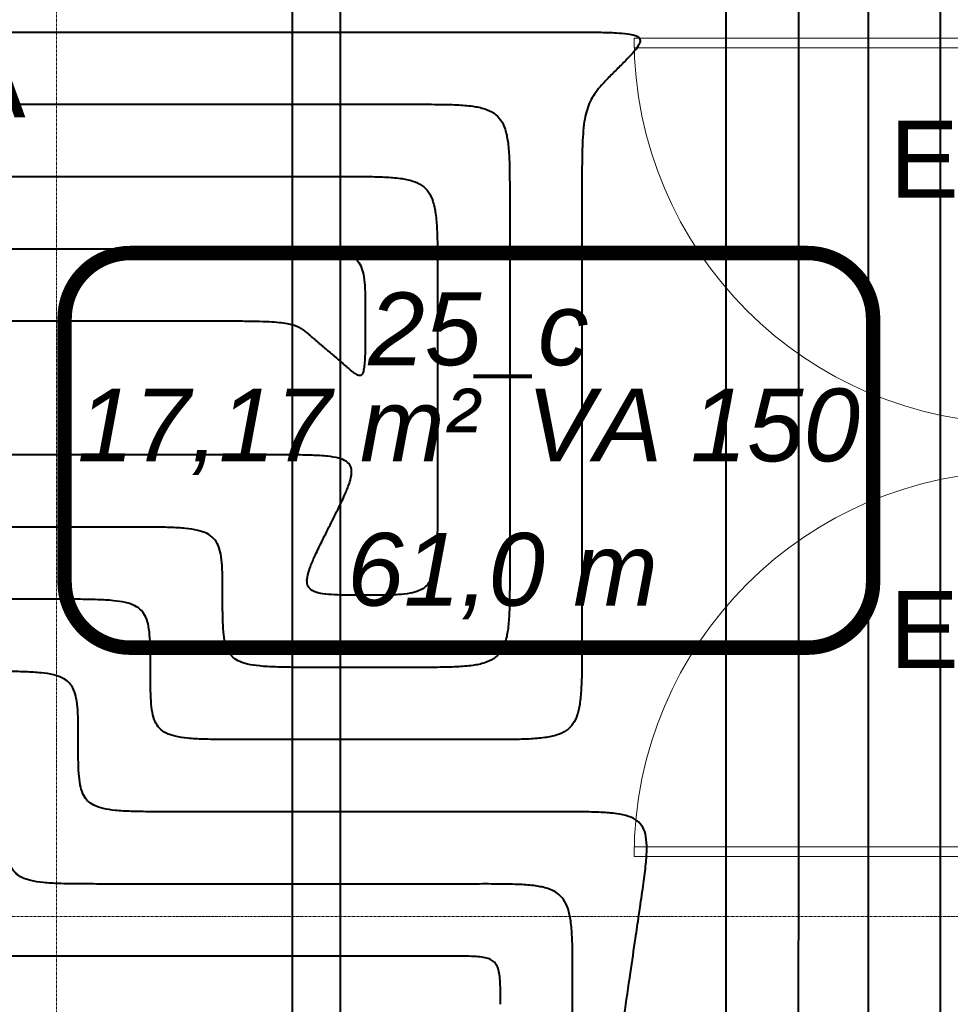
# Model space of a CAD drawing. Header units: millimetres. Extents: x 49908 to 79848, y -11883 to -3092.
# Tile 104 of 222: x 69083 to 69276, y -4845 to -4640. Entities that reach past the tile are written whole.
import ezdxf
from ezdxf.enums import TextEntityAlignment as Align
from ezdxf.lldxf.tags import DXFTag

# ---------------------------------------------------------------- set-up
doc = ezdxf.new("R2010")
doc.units = ezdxf.units.MM
doc.linetypes.add('AUSGEZOGEN', pattern=[0])
doc.linetypes.add('DASHDOT', pattern=[1, 0.5, -0.25, 0, -0.25])
for name, color, linetype, lineweight in [('A stolarka', 9, 'Continuous', 9), ('A_OSIE', 9, 'DASHDOT', 9), ('\x9dciany', 9, 'Continuous', 9)]:
    doc.layers.add(name, color=color, linetype=linetype, lineweight=lineweight)
doc.layers.add('A_WYMIAR', color=9, linetype='Continuous', lineweight=5, transparency=0.2)
for name, color, linetype, true_color in [('IS_Ogrzewanie_płaszczyznowe_-_opis', 7, 'SOLID', 0xf000f0), ('IS_Przyłącza_o.p._Powrót', 7, 'DASH', 0x438955), ('IS_Przyłącza_o.p._Zasilanie', 7, 'SOLID', 0xff9124)]:
    doc.layers.add(name, color=color, linetype=linetype, true_color=true_color)
for name, color, linetype, lineweight, true_color in [('IS_Powrót', 7, 'DASH', 25, 0x0000e6), ('IS_Rys.pętli_o.p._Powrót', 7, 'DASH', 13, 0x4c9a5f), ('IS_Rys.pętli_o.p._Zasilanie', 7, 'SOLID', 13, 0xff8c1a), ('IS_Zasilanie', 7, 'SOLID', 25, 0xeb0000)]:
    doc.layers.add(name, color=color, linetype=linetype, lineweight=lineweight, true_color=true_color)
doc.styles.add('Arial CE', font='arial.ttf')
tags = doc.linetypes.add('DASH', pattern=[15, 10, -5]).pattern_tags.tags
tags[6:7] = [DXFTag(74, 4), DXFTag(75, 0), DXFTag(340, '0'), DXFTag(46, 0.0), DXFTag(50, 0.0), DXFTag(44, 0.0), DXFTag(45, 0.0)]
tags[4:5] = [DXFTag(74, 4), DXFTag(75, 0), DXFTag(340, '0'), DXFTag(46, 0.0), DXFTag(50, 0.0), DXFTag(44, 0.0), DXFTag(45, 0.0)]
tags = doc.linetypes.add('SOLID', pattern=[10, 10, 0]).pattern_tags.tags
tags[6:7] = [DXFTag(74, 4), DXFTag(75, 0), DXFTag(340, '0'), DXFTag(46, 0.0), DXFTag(50, 0.0), DXFTag(44, 0.0), DXFTag(45, 0.0)]
tags[4:5] = [DXFTag(74, 4), DXFTag(75, 0), DXFTag(340, '0'), DXFTag(46, 0.0), DXFTag(50, 0.0), DXFTag(44, 0.0), DXFTag(45, 0.0)]

msp = doc.modelspace()

# ---------------------------------------------------------------- linework, layer by layer
at = {"layer": 'A stolarka', "linetype": 'AUSGEZOGEN', "lineweight": 0}
for points in [[(69290.47, -4644.13), (69290.47, -4646.13), (69210.47, -4646.13), (69210.47, -4644.13)], [(69290.47, -4814.13), (69290.47, -4812.13), (69210.47, -4812.13), (69210.47, -4814.13)]]:
    msp.add_lwpolyline(points, close=True, dxfattribs=at)
for centre, start, end in [((69290.47, -4644.13), 180, 270), ((69290.47, -4814.13), 90, 180)]:
    msp.add_arc(centre, 80, start, end, dxfattribs=at)
at = {"layer": 'A_OSIE', "ltscale": 0.3, "transparency": 33554559}
for p, q in [((69090.47, -7140.05), (69090.47, -3902.99)), ((70341.81, -4826.63), (67440.85, -4826.63))]:
    msp.add_line(p, q, dxfattribs=at)
at = {"layer": 'IS_Ogrzewanie_płaszczyznowe_-_opis'}
msp.add_lwpolyline([(69105.79, -4770.76, 3, 3, 0), (69246.46, -4770.76, 3, 3, 0.414214), (69260.12, -4757.09, 3, 3, 0), (69260.12, -4702.42, 3, 3, 0.414214), (69246.46, -4688.76, 3, 3, 0), (69105.79, -4688.76, 3, 3, 0.414214), (69092.12, -4702.42, 3, 3, 0), (69092.12, -4757.09, 3, 3, 0.414214), (69105.79, -4770.76, 3, 3, 0)], format="xyseb", dxfattribs=at)
at = {"layer": 'IS_Powrót', "lineweight": 40}
msp.add_line((69139.39, -4527.34), (69139.39, -4931.87), dxfattribs=at)
at = {"layer": 'IS_Przyłącza_o.p._Powrót', "lineweight": 40}
for points, knots in [([(69274.13, -5018.27), (69274.13, -5015.16), (69274.13, -5003.54), (69274.13, -4979.18), (69274.13, -4942.18), (69274.13, -4896.17), (69274.13, -4844.74), (69274.13, -4791.51), (69274.13, -4740.09), (69274.13, -4694.07), (69274.13, -4657.08), (69274.13, -4632.72), (69274.13, -4621.09), (69274.13, -4617.99)], [0, 0, 0, 0, 0.093229, 0.348858, 0.730798, 1.20296, 1.729255, 2.273595, 2.79989, 3.272052, 3.653992, 3.909621, 4.00285, 4.00285, 4.00285, 4.00285]), ([(69244.61, -5008.27), (69244.61, -5005.29), (69244.61, -4994.12), (69244.62, -4970.73), (69244.63, -4935.2), (69244.64, -4891.01), (69244.65, -4841.63), (69244.66, -4790.51), (69244.67, -4741.12), (69244.68, -4696.93), (69244.68, -4661.4), (69244.69, -4638.01), (69244.69, -4626.84), (69244.69, -4623.86)], [0, 0, 0, 0, 0.089533, 0.335026, 0.701821, 1.155261, 1.660687, 2.183443, 2.688869, 3.142309, 3.509104, 3.754597, 3.84413, 3.84413, 3.84413, 3.84413]), ([(69172.68, -4834.86), (69171.93, -4834.86), (69169.09, -4834.86), (69163.14, -4834.86), (69154.11, -4834.86), (69142.88, -4834.86), (69130.32, -4834.86), (69117.33, -4834.86), (69104.77, -4834.86), (69093.54, -4834.86), (69084.51, -4834.86), (69078.56, -4834.86), (69075.72, -4834.86), (69074.96, -4834.86)], [0, 0, 0, 0, 0.0227597, 0.0851654, 0.1784069, 0.2936739, 0.4221563, 0.5550437, 0.6835261, 0.7987931, 0.8920346, 0.9544403, 0.9772, 0.9772, 0.9772, 0.9772]), ([(69182.68, -4844.86), (69182.68, -4844.03), (69182.69, -4842.52), (69182.65, -4840.47), (69182.53, -4838.81), (69182.27, -4837.5), (69181.82, -4836.47), (69181.07, -4835.73), (69180.04, -4835.27), (69178.73, -4835.02), (69177.07, -4834.89), (69175.02, -4834.86), (69173.51, -4834.86), (69172.68, -4834.86)], [0, 0, 0, 0, 0.0248686, 0.0452361, 0.061602, 0.0745999, 0.0851852, 0.0948541, 0.1054394, 0.1184374, 0.1348033, 0.1551707, 0.1800393, 0.1800393, 0.1800393, 0.1800393])]:
    msp.add_open_spline(points, degree=3, knots=knots, dxfattribs=at)
at = {"layer": 'IS_Przyłącza_o.p._Zasilanie', "lineweight": 40}
for points, knots in [([(69259.13, -5013.27), (69259.13, -5010.2), (69259.13, -4998.72), (69259.13, -4974.66), (69259.13, -4938.13), (69259.13, -4892.7), (69259.13, -4841.91), (69259.13, -4789.35), (69259.13, -4738.56), (69259.13, -4693.12), (69259.13, -4656.59), (69259.13, -4632.54), (69259.13, -4621.06), (69259.13, -4617.99)], [0, 0, 0, 0, 0.092065, 0.344501, 0.72167, 1.187934, 1.707655, 2.245195, 2.764916, 3.23118, 3.608349, 3.860785, 3.95285, 3.95285, 3.95285, 3.95285]), ([(69229.61, -5003.27), (69229.61, -5000.38), (69229.61, -4989.57), (69229.61, -4966.93), (69229.61, -4932.54), (69229.61, -4889.76), (69229.61, -4841.95), (69229.61, -4792.46), (69229.61, -4744.65), (69229.61, -4701.88), (69229.61, -4667.49), (69229.61, -4644.84), (69229.61, -4634.03), (69229.61, -4631.14)], [0, 0, 0, 0, 0.086672, 0.32432, 0.679394, 1.118344, 1.60762, 2.11367, 2.602946, 3.041896, 3.39697, 3.634618, 3.72129, 3.72129, 3.72129, 3.72129])]:
    msp.add_open_spline(points, degree=3, knots=knots, dxfattribs=at)
at = {"layer": 'IS_Rys.pętli_o.p._Powrót', "lineweight": 40}
for points, knots in [([(68817, -4642.86), (68819.94, -4642.86), (68830.91, -4642.86), (68853.89, -4642.86), (68888.78, -4642.86), (68932.19, -4642.86), (68980.7, -4642.86), (69030.91, -4642.86), (69079.43, -4642.86), (69122.83, -4642.86), (69157.73, -4642.86), (69180.71, -4642.86), (69191.68, -4642.86), (69194.61, -4642.86)], [0, 0, 0, 0, 0.087947, 0.329091, 0.68939, 1.134798, 1.631272, 2.144768, 2.641242, 3.08665, 3.446949, 3.688093, 3.77604, 3.77604, 3.77604, 3.77604]), ([(69194.61, -4642.86), (69196.26, -4642.86), (69199.26, -4642.86), (69203.32, -4642.88), (69206.49, -4642.97), (69208.87, -4643.15), (69210.45, -4643.45), (69211.57, -4643.91), (69211.83, -4644.91), (69211.24, -4645.91), (69210.29, -4647.12), (69208.84, -4648.63), (69207.73, -4649.74), (69207.11, -4650.36)], [0, 0, 0, 0, 0.0496807, 0.0900095, 0.1215641, 0.1449667, 0.1609859, 0.1709524, 0.1783856, 0.1887002, 0.2041068, 0.224972, 0.251243, 0.251243, 0.251243, 0.251243]), ([(69207.11, -4650.36), (69206.48, -4650.98), (69205.33, -4652.13), (69203.76, -4653.78), (69202.49, -4655.31), (69201.5, -4656.86), (69200.76, -4658.55), (69200.25, -4660.5), (69199.92, -4662.81), (69199.73, -4665.6), (69199.64, -4669.01), (69199.61, -4673.17), (69199.61, -4676.2), (69199.61, -4677.86)], [0, 0, 0, 0, 0.0264835, 0.0488354, 0.0682519, 0.0860893, 0.1039115, 0.1233998, 0.1461813, 0.1737396, 0.2074343, 0.2485519, 0.2983453, 0.2983453, 0.2983453, 0.2983453]), ([(68847, -4672.86), (68849.35, -4672.86), (68858.14, -4672.86), (68876.56, -4672.86), (68904.52, -4672.86), (68939.31, -4672.86), (68978.19, -4672.86), (69018.43, -4672.86), (69057.3, -4672.86), (69092.09, -4672.86), (69120.05, -4672.86), (69138.47, -4672.86), (69147.26, -4672.86), (69149.61, -4672.86)], [0, 0, 0, 0, 0.070479, 0.263727, 0.552463, 0.909403, 1.307267, 1.718773, 2.116637, 2.473577, 2.762313, 2.955561, 3.02604, 3.02604, 3.02604, 3.02604]), ([(69149.61, -4672.86), (69151.27, -4672.86), (69154.28, -4672.85), (69158.39, -4672.93), (69161.7, -4673.17), (69164.32, -4673.68), (69166.38, -4674.59), (69167.87, -4676.08), (69168.78, -4678.14), (69169.29, -4680.77), (69169.54, -4684.08), (69169.61, -4688.18), (69169.61, -4691.2), (69169.61, -4692.86)], [0, 0, 0, 0, 0.0497373, 0.0904721, 0.1232039, 0.1491998, 0.1703704, 0.1897083, 0.2108788, 0.2368747, 0.2696065, 0.3103414, 0.3600787, 0.3600787, 0.3600787, 0.3600787]), ([(69199.61, -4677.86), (69199.61, -4678.57), (69199.61, -4681.24), (69199.61, -4686.84), (69199.61, -4695.34), (69199.61, -4705.92), (69199.61, -4717.74), (69199.61, -4729.97), (69199.61, -4741.79), (69199.61, -4752.37), (69199.61, -4760.87), (69199.61, -4766.47), (69199.61, -4769.14), (69199.61, -4769.86)], [0, 0, 0, 0, 0.0214275, 0.0801803, 0.1679639, 0.2764838, 0.3974455, 0.5225545, 0.6435162, 0.7520361, 0.8398197, 0.8985725, 0.92, 0.92, 0.92, 0.92]), ([(69169.61, -4692.86), (69169.61, -4693.22), (69169.61, -4694.59), (69169.61, -4697.45), (69169.61, -4701.79), (69169.61, -4707.19), (69169.61, -4713.23), (69169.61, -4719.48), (69169.61, -4725.52), (69169.61, -4730.92), (69169.61, -4735.27), (69169.61, -4738.13), (69169.61, -4739.49), (69169.61, -4739.86)], [0, 0, 0, 0, 0.0109467, 0.0409617, 0.0858077, 0.1412472, 0.2030428, 0.2669572, 0.3287528, 0.3841923, 0.4290383, 0.4590533, 0.47, 0.47, 0.47, 0.47]), ([(68877, -4702.86), (68878.89, -4702.86), (68885.94, -4702.86), (68900.7, -4702.86), (68923.12, -4702.86), (68951.01, -4702.86), (68982.18, -4702.86), (69014.44, -4702.86), (69045.61, -4702.86), (69073.49, -4702.86), (69095.91, -4702.86), (69110.68, -4702.86), (69117.73, -4702.86), (69119.61, -4702.86)], [0, 0, 0, 0, 0.056504, 0.211435, 0.442921, 0.729088, 1.048064, 1.377976, 1.696952, 1.983119, 2.214605, 2.369536, 2.42604, 2.42604, 2.42604, 2.42604]), ([(69119.61, -4702.86), (69121.27, -4702.86), (69124.29, -4702.86), (69128.42, -4702.87), (69131.77, -4702.91), (69134.45, -4702.99), (69136.57, -4703.13), (69138.24, -4703.33), (69139.56, -4703.64), (69140.64, -4704.05), (69141.57, -4704.61), (69142.46, -4705.29), (69143.05, -4705.8), (69143.36, -4706.07)], [0, 0, 0, 0, 0.0497652, 0.0906841, 0.1238296, 0.1502815, 0.1711355, 0.187521, 0.200628, 0.2117248, 0.2221089, 0.23298, 0.2453703, 0.2453703, 0.2453703, 0.2453703]), ([(69143.36, -4706.07), (69143.39, -4706.09), (69143.5, -4706.18), (69143.73, -4706.38), (69144.07, -4706.68), (69144.5, -4707.05), (69144.98, -4707.46), (69145.48, -4707.89), (69145.96, -4708.3), (69146.4, -4708.67), (69146.74, -4708.96), (69146.97, -4709.16), (69147.08, -4709.25), (69147.11, -4709.28)], [0, 0, 0, 0, 0.00114969, 0.00430207, 0.00901209, 0.01483472, 0.02132491, 0.02803762, 0.03452781, 0.04035044, 0.04506047, 0.04821285, 0.04936254, 0.04936254, 0.04936254, 0.04936254]), ([(69134.61, -4730.7), (69132.61, -4730.7), (69125.13, -4730.7), (69109.45, -4730.7), (69085.64, -4730.7), (69056.03, -4730.7), (69022.94, -4730.7), (68988.68, -4730.7), (68955.58, -4730.7), (68925.97, -4730.7), (68902.17, -4730.7), (68886.49, -4730.7), (68879, -4730.7), (68877, -4730.7)], [0, 0, 0, 0, 0.059998, 0.224508, 0.470306, 0.774167, 1.112865, 1.463175, 1.801873, 2.105734, 2.351532, 2.516042, 2.57604, 2.57604, 2.57604, 2.57604]), ([(69147.29, -4745.28), (69147.89, -4744.07), (69148.99, -4741.89), (69150.41, -4738.92), (69151.37, -4736.53), (69151.84, -4734.64), (69151.7, -4733.03), (69150.63, -4731.88), (69148.9, -4731.28), (69146.51, -4730.92), (69143.32, -4730.75), (69139.27, -4730.69), (69136.26, -4730.7), (69134.61, -4730.7)], [0, 0, 0, 0, 0.0405065, 0.0732668, 0.0987134, 0.1175994, 0.1316809, 0.1448907, 0.1619791, 0.1856871, 0.2173175, 0.257661, 0.3073431, 0.3073431, 0.3073431, 0.3073431]), ([(69169.61, -4739.86), (69169.61, -4741.51), (69169.61, -4744.53), (69169.55, -4748.63), (69169.37, -4751.94), (69169, -4754.54), (69168.35, -4756.55), (69167.29, -4758.06), (69165.74, -4759.02), (69163.76, -4759.54), (69161.3, -4759.78), (69158.25, -4759.86), (69156.02, -4759.86), (69154.79, -4759.86)], [0, 0, 0, 0, 0.0497372, 0.0904659, 0.1231415, 0.1488681, 0.1691244, 0.1861441, 0.2029974, 0.2226212, 0.2469544, 0.2771512, 0.3140117, 0.3140117, 0.3140117, 0.3140117]), ([(69154.79, -4759.86), (69153.56, -4759.86), (69151.34, -4759.86), (69148.35, -4759.8), (69146, -4759.63), (69144.27, -4759.28), (69143, -4758.62), (69142.41, -4757.42), (69142.54, -4755.91), (69143.12, -4754.03), (69144.14, -4751.64), (69145.58, -4748.67), (69146.68, -4746.48), (69147.29, -4745.28)], [0, 0, 0, 0, 0.0368053, 0.0666086, 0.089822, 0.1070888, 0.1197777, 0.1309876, 0.1449007, 0.1641234, 0.1898431, 0.2227196, 0.2632434, 0.2632434, 0.2632434, 0.2632434]), ([(69089.96, -4760.7), (69088.08, -4760.7), (69081.02, -4760.7), (69066.23, -4760.7), (69043.78, -4760.7), (69015.85, -4760.7), (68984.64, -4760.7), (68952.33, -4760.7), (68921.12, -4760.7), (68893.19, -4760.7), (68870.73, -4760.7), (68855.95, -4760.7), (68848.89, -4760.7), (68847, -4760.7)], [0, 0, 0, 0, 0.056587, 0.211746, 0.443571, 0.730158, 1.049602, 1.379998, 1.699442, 1.986029, 2.217854, 2.373013, 2.4296, 2.4296, 2.4296, 2.4296]), ([(69109.96, -4775.28), (69109.96, -4774.07), (69109.97, -4771.87), (69109.89, -4768.87), (69109.64, -4766.45), (69109.13, -4764.5), (69108.16, -4762.98), (69106.66, -4761.93), (69104.64, -4761.29), (69102.04, -4760.93), (69098.74, -4760.75), (69094.64, -4760.69), (69091.62, -4760.7), (69089.96, -4760.7)], [0, 0, 0, 0, 0.0362586, 0.065963, 0.0899044, 0.1092338, 0.1258938, 0.1428155, 0.1630349, 0.1887507, 0.2214242, 0.2621526, 0.3118898, 0.3118898, 0.3118898, 0.3118898]), ([(69199.61, -4769.86), (69199.61, -4771.51), (69199.61, -4774.53), (69199.54, -4778.64), (69199.29, -4781.95), (69198.78, -4784.57), (69197.87, -4786.63), (69196.38, -4788.12), (69194.32, -4789.03), (69191.7, -4789.54), (69188.39, -4789.78), (69184.28, -4789.86), (69181.27, -4789.86), (69179.61, -4789.86)], [0, 0, 0, 0, 0.0497373, 0.0904721, 0.1232039, 0.1491998, 0.1703704, 0.1897083, 0.2108788, 0.2368747, 0.2696065, 0.3103414, 0.3600787, 0.3600787, 0.3600787, 0.3600787]), ([(69129.96, -4789.86), (69128.31, -4789.86), (69125.29, -4789.86), (69121.19, -4789.8), (69117.89, -4789.63), (69115.29, -4789.26), (69113.27, -4788.62), (69111.77, -4787.58), (69110.8, -4786.05), (69110.28, -4784.1), (69110.04, -4781.68), (69109.96, -4778.68), (69109.96, -4776.49), (69109.96, -4775.28)], [0, 0, 0, 0, 0.0497372, 0.0904656, 0.1231391, 0.1488549, 0.1690743, 0.185996, 0.202656, 0.2219854, 0.2459268, 0.2756312, 0.3118898, 0.3118898, 0.3118898, 0.3118898]), ([(69179.61, -4789.86), (69179.22, -4789.86), (69177.78, -4789.86), (69174.76, -4789.86), (69170.17, -4789.86), (69164.47, -4789.86), (69158.09, -4789.86), (69151.49, -4789.86), (69145.11, -4789.86), (69139.4, -4789.86), (69134.81, -4789.86), (69131.79, -4789.86), (69130.35, -4789.86), (69129.96, -4789.86)], [0, 0, 0, 0, 0.0115625, 0.043266, 0.0906348, 0.1491931, 0.2144651, 0.2819749, 0.3472469, 0.4058052, 0.453174, 0.4848775, 0.49644, 0.49644, 0.49644, 0.49644]), ([(69099.96, -4819.86), (69098.31, -4819.86), (69095.29, -4819.86), (69091.19, -4819.8), (69087.89, -4819.63), (69085.29, -4819.26), (69083.27, -4818.62), (69081.77, -4817.58), (69080.8, -4816.05), (69080.28, -4814.1), (69080.04, -4811.68), (69079.96, -4808.68), (69079.96, -4806.49), (69079.96, -4805.28)], [0, 0, 0, 0, 0.0497372, 0.0904656, 0.1231391, 0.1488549, 0.1690743, 0.185996, 0.202656, 0.2219854, 0.2459268, 0.2756312, 0.3118898, 0.3118898, 0.3118898, 0.3118898]), ([(69177.68, -4819.86), (69177.08, -4819.86), (69174.82, -4819.86), (69170.09, -4819.86), (69162.91, -4819.86), (69153.98, -4819.86), (69143.99, -4819.86), (69133.66, -4819.86), (69123.67, -4819.86), (69114.74, -4819.86), (69107.56, -4819.86), (69102.83, -4819.86), (69100.57, -4819.86), (69099.96, -4819.86)], [0, 0, 0, 0, 0.0181016, 0.0677349, 0.141893, 0.2335687, 0.3357551, 0.4414449, 0.5436313, 0.635307, 0.7094651, 0.7590984, 0.7772, 0.7772, 0.7772, 0.7772]), ([(69197.68, -4839.86), (69197.68, -4838.2), (69197.69, -4835.18), (69197.61, -4831.08), (69197.37, -4827.77), (69196.86, -4825.14), (69195.95, -4823.08), (69194.46, -4821.59), (69192.4, -4820.68), (69189.78, -4820.17), (69186.47, -4819.93), (69182.36, -4819.85), (69179.34, -4819.86), (69177.68, -4819.86)], [0, 0, 0, 0, 0.0497373, 0.0904721, 0.1232039, 0.1491998, 0.1703704, 0.1897083, 0.2108788, 0.2368747, 0.2696065, 0.3103414, 0.3600787, 0.3600787, 0.3600787, 0.3600787]), ([(69197.68, -4899.15), (69197.68, -4898.69), (69197.68, -4896.96), (69197.68, -4893.36), (69197.68, -4887.88), (69197.68, -4881.06), (69197.68, -4873.44), (69197.68, -4865.56), (69197.68, -4857.94), (69197.68, -4851.13), (69197.68, -4845.65), (69197.68, -4842.04), (69197.68, -4840.32), (69197.68, -4839.86)], [0, 0, 0, 0, 0.013809, 0.0516725, 0.108245, 0.178181, 0.2561352, 0.3367621, 0.4147163, 0.4846523, 0.5412248, 0.5790882, 0.5928972, 0.5928972, 0.5928972, 0.5928972])]:
    msp.add_open_spline(points, degree=3, knots=knots, dxfattribs=at)
at = {"layer": 'IS_Rys.pętli_o.p._Zasilanie', "lineweight": 40}
for points, knots in [([(68832, -4657.86), (68834.59, -4657.86), (68844.25, -4657.86), (68864.49, -4657.86), (68895.23, -4657.86), (68933.46, -4657.86), (68976.19, -4657.86), (69020.42, -4657.86), (69063.15, -4657.86), (69101.39, -4657.86), (69132.12, -4657.86), (69152.36, -4657.86), (69162.03, -4657.86), (69164.61, -4657.86)], [0, 0, 0, 0, 0.077466, 0.289873, 0.607233, 0.999561, 1.436869, 1.889171, 2.326479, 2.718807, 3.036167, 3.248574, 3.32604, 3.32604, 3.32604, 3.32604]), ([(69164.61, -4657.86), (69166.27, -4657.86), (69169.28, -4657.85), (69173.39, -4657.93), (69176.7, -4658.17), (69179.32, -4658.68), (69181.38, -4659.59), (69182.87, -4661.08), (69183.78, -4663.14), (69184.29, -4665.77), (69184.54, -4669.08), (69184.61, -4673.18), (69184.61, -4676.2), (69184.61, -4677.86)], [0, 0, 0, 0, 0.0497373, 0.0904721, 0.1232039, 0.1491998, 0.1703704, 0.1897083, 0.2108788, 0.2368747, 0.2696065, 0.3103414, 0.3600787, 0.3600787, 0.3600787, 0.3600787]), ([(69184.61, -4677.86), (69184.61, -4678.45), (69184.61, -4680.69), (69184.61, -4685.38), (69184.61, -4692.49), (69184.61, -4701.34), (69184.61, -4711.24), (69184.61, -4721.48), (69184.61, -4731.37), (69184.61, -4740.22), (69184.61, -4747.34), (69184.61, -4752.02), (69184.61, -4754.26), (69184.61, -4754.86)], [0, 0, 0, 0, 0.0179339, 0.0671074, 0.1405785, 0.231405, 0.3326446, 0.4373554, 0.538595, 0.6294215, 0.7028926, 0.7520661, 0.77, 0.77, 0.77, 0.77]), ([(68862, -4687.86), (68864.12, -4687.86), (68872.04, -4687.86), (68888.63, -4687.86), (68913.82, -4687.86), (68945.16, -4687.86), (68980.18, -4687.86), (69016.43, -4687.86), (69051.46, -4687.86), (69082.79, -4687.86), (69107.98, -4687.86), (69124.57, -4687.86), (69132.49, -4687.86), (69134.61, -4687.86)], [0, 0, 0, 0, 0.063492, 0.237581, 0.497692, 0.819246, 1.177666, 1.548374, 1.906794, 2.228348, 2.488459, 2.662548, 2.72604, 2.72604, 2.72604, 2.72604]), ([(69134.61, -4687.86), (69136.27, -4687.86), (69139.28, -4687.86), (69143.39, -4687.91), (69146.69, -4688.08), (69149.28, -4688.43), (69151.29, -4689.03), (69152.8, -4690.02), (69153.77, -4691.48), (69154.29, -4693.35), (69154.53, -4695.66), (69154.61, -4698.52), (69154.61, -4700.62), (69154.61, -4701.78)], [0, 0, 0, 0, 0.0497371, 0.090465, 0.1231325, 0.1488201, 0.1689416, 0.1856015, 0.2017393, 0.2202676, 0.243141, 0.2715025, 0.3061198, 0.3061198, 0.3061198, 0.3061198]), ([(69154.61, -4701.78), (69154.61, -4702.93), (69154.61, -4705.02), (69154.6, -4707.86), (69154.55, -4710.1), (69154.46, -4711.79), (69154.3, -4713), (69154.1, -4713.8), (69153.67, -4714.28), (69153.07, -4714.19), (69152.48, -4713.82), (69151.72, -4713.23), (69151.17, -4712.75), (69150.86, -4712.49)], [0, 0, 0, 0, 0.0345929, 0.0627667, 0.0850095, 0.101824, 0.1137593, 0.1215176, 0.1263964, 0.1311624, 0.1380846, 0.1476752, 0.1598832, 0.1598832, 0.1598832, 0.1598832]), ([(69150.86, -4712.49), (69150.83, -4712.46), (69150.72, -4712.37), (69150.49, -4712.17), (69150.15, -4711.88), (69149.71, -4711.51), (69149.23, -4711.1), (69148.73, -4710.67), (69148.25, -4710.26), (69147.82, -4709.89), (69147.48, -4709.59), (69147.25, -4709.39), (69147.14, -4709.3), (69147.11, -4709.28)], [0, 0, 0, 0, 0.00114969, 0.00430207, 0.00901209, 0.01483472, 0.02132491, 0.02803762, 0.03452781, 0.04035044, 0.04506047, 0.04821285, 0.04936254, 0.04936254, 0.04936254, 0.04936254]), ([(69104.96, -4745.7), (69103.08, -4745.7), (69096.02, -4745.7), (69081.23, -4745.7), (69058.78, -4745.7), (69030.85, -4745.7), (68999.64, -4745.7), (68967.33, -4745.7), (68936.12, -4745.7), (68908.19, -4745.7), (68885.73, -4745.7), (68870.95, -4745.7), (68863.89, -4745.7), (68862, -4745.7)], [0, 0, 0, 0, 0.056587, 0.211746, 0.443571, 0.730158, 1.049602, 1.379998, 1.699442, 1.986029, 2.217854, 2.373013, 2.4296, 2.4296, 2.4296, 2.4296]), ([(69124.96, -4760.28), (69124.96, -4759.07), (69124.97, -4756.87), (69124.89, -4753.87), (69124.64, -4751.45), (69124.13, -4749.5), (69123.16, -4747.98), (69121.66, -4746.93), (69119.64, -4746.29), (69117.04, -4745.93), (69113.74, -4745.75), (69109.64, -4745.69), (69106.62, -4745.7), (69104.96, -4745.7)], [0, 0, 0, 0, 0.0362586, 0.065963, 0.0899044, 0.1092338, 0.1258938, 0.1428155, 0.1630349, 0.1887507, 0.2214242, 0.2621526, 0.3118898, 0.3118898, 0.3118898, 0.3118898]), ([(69184.61, -4754.86), (69184.61, -4756.51), (69184.61, -4759.53), (69184.54, -4763.64), (69184.29, -4766.95), (69183.78, -4769.57), (69182.87, -4771.63), (69181.38, -4773.12), (69179.32, -4774.03), (69176.7, -4774.54), (69173.39, -4774.78), (69169.28, -4774.86), (69166.27, -4774.86), (69164.61, -4774.86)], [0, 0, 0, 0, 0.0497373, 0.0904721, 0.1232039, 0.1491998, 0.1703704, 0.1897083, 0.2108788, 0.2368747, 0.2696065, 0.3103414, 0.3600787, 0.3600787, 0.3600787, 0.3600787]), ([(69144.96, -4774.86), (69143.31, -4774.86), (69140.29, -4774.86), (69136.19, -4774.8), (69132.89, -4774.63), (69130.29, -4774.26), (69128.27, -4773.62), (69126.77, -4772.58), (69125.8, -4771.05), (69125.28, -4769.1), (69125.04, -4766.68), (69124.96, -4763.68), (69124.96, -4761.49), (69124.96, -4760.28)], [0, 0, 0, 0, 0.0497372, 0.0904656, 0.1231391, 0.1488549, 0.1690743, 0.185996, 0.202656, 0.2219854, 0.2459268, 0.2756312, 0.3118898, 0.3118898, 0.3118898, 0.3118898]), ([(69164.61, -4774.86), (69164.46, -4774.86), (69163.89, -4774.86), (69162.69, -4774.86), (69160.87, -4774.86), (69158.62, -4774.86), (69156.09, -4774.86), (69153.48, -4774.86), (69150.96, -4774.86), (69148.7, -4774.86), (69146.88, -4774.86), (69145.69, -4774.86), (69145.12, -4774.86), (69144.96, -4774.86)], [0, 0, 0, 0, 0.0045752, 0.0171202, 0.035864, 0.0590353, 0.0848633, 0.1115767, 0.1374047, 0.160576, 0.1793198, 0.1918648, 0.19644, 0.19644, 0.19644, 0.19644]), ([(69094.96, -4790.28), (69094.96, -4789.07), (69094.97, -4786.87), (69094.89, -4783.87), (69094.64, -4781.45), (69094.13, -4779.5), (69093.16, -4777.98), (69091.66, -4776.93), (69089.64, -4776.29), (69087.04, -4775.93), (69083.74, -4775.75), (69079.64, -4775.69), (69076.62, -4775.7), (69074.96, -4775.7)], [0, 0, 0, 0, 0.0362586, 0.065963, 0.0899044, 0.1092338, 0.1258938, 0.1428155, 0.1630349, 0.1887507, 0.2214242, 0.2621526, 0.3118898, 0.3118898, 0.3118898, 0.3118898]), ([(69114.96, -4804.86), (69113.31, -4804.86), (69110.29, -4804.86), (69106.19, -4804.8), (69102.89, -4804.63), (69100.29, -4804.26), (69098.27, -4803.62), (69096.77, -4802.58), (69095.8, -4801.05), (69095.28, -4799.1), (69095.04, -4796.68), (69094.96, -4793.68), (69094.96, -4791.49), (69094.96, -4790.28)], [0, 0, 0, 0, 0.0497372, 0.0904656, 0.1231391, 0.1488549, 0.1690743, 0.185996, 0.202656, 0.2219854, 0.2459268, 0.2756312, 0.3118898, 0.3118898, 0.3118898, 0.3118898]), ([(69194.61, -4804.86), (69193.99, -4804.86), (69191.68, -4804.86), (69186.83, -4804.86), (69179.47, -4804.86), (69170.31, -4804.86), (69160.08, -4804.86), (69149.49, -4804.86), (69139.26, -4804.86), (69130.1, -4804.86), (69122.74, -4804.86), (69117.9, -4804.86), (69115.58, -4804.86), (69114.96, -4804.86)], [0, 0, 0, 0, 0.0185497, 0.0694118, 0.1454056, 0.2393509, 0.3440669, 0.4523731, 0.5570891, 0.6510344, 0.7270282, 0.7778903, 0.79644, 0.79644, 0.79644, 0.79644]), ([(69211.71, -4824.65), (69211.95, -4823.01), (69212.39, -4820.03), (69212.91, -4815.97), (69213.14, -4812.71), (69213.02, -4810.12), (69212.42, -4808.07), (69211.12, -4806.56), (69209.17, -4805.66), (69206.63, -4805.17), (69203.36, -4804.93), (69199.28, -4804.85), (69196.27, -4804.86), (69194.61, -4804.86)], [0, 0, 0, 0, 0.0497155, 0.0902978, 0.122615, 0.147812, 0.16775, 0.1856327, 0.2055706, 0.2307676, 0.2630849, 0.3036671, 0.3533826, 0.3533826, 0.3533826, 0.3533826]), ([(69200.78, -4899.36), (69200.86, -4898.78), (69201.18, -4896.61), (69201.84, -4892.06), (69202.85, -4885.16), (69204.11, -4876.57), (69205.52, -4866.97), (69206.97, -4857.03), (69208.38, -4847.44), (69209.63, -4838.85), (69210.64, -4831.94), (69211.31, -4827.4), (69211.63, -4825.23), (69211.71, -4824.65)], [0, 0, 0, 0, 0.0175863, 0.0658069, 0.1378541, 0.2269203, 0.3261979, 0.4288793, 0.528157, 0.6172232, 0.6892704, 0.7374909, 0.7550772, 0.7550772, 0.7550772, 0.7550772])]:
    msp.add_open_spline(points, degree=3, knots=knots, dxfattribs=at)
at = {"layer": 'IS_Zasilanie', "lineweight": 40}
msp.add_line((69149.39, -4517.34), (69149.39, -4941.87), dxfattribs=at)

# ---------------------------------------------------------------- texts
at = {"layer": 'A_WYMIAR'}
for p in [(69263.62, -4677.27), (69263.62, -4775)]:
    msp.add_text('EI 30', height=16, dxfattribs=at).set_placement(p)
at = {"layer": 'IS_Ogrzewanie_płaszczyznowe_-_opis', "ltscale": 0.01, "char_height": 15.12}
for s, insert, attachment_point in [('\\fArial|b0|i1;25_c', (69178.12, -4714.76), 8), ('\\fArial|b0|i1;17,17 m²', (69178.12, -4716.92), 3), ('\\fArial|b0|i1;VA 150', (69188.12, -4716.92), 1), ('\\fArial|b0|i1;61,0 m', (69183.12, -4746.92), 2)]:
    msp.add_mtext(s, dxfattribs=dict(at, insert=insert, attachment_point=attachment_point))
at = {"layer": '\x9dciany', "style": 'Arial CE', "width": 0.94141}
msp.add_text('KOMUNIKACJA', height=18, dxfattribs=at).set_placement((68913.02, -4660.54), (69084.01, -4660.54), align=Align.FIT)

doc.saveas('drawing.dxf')
